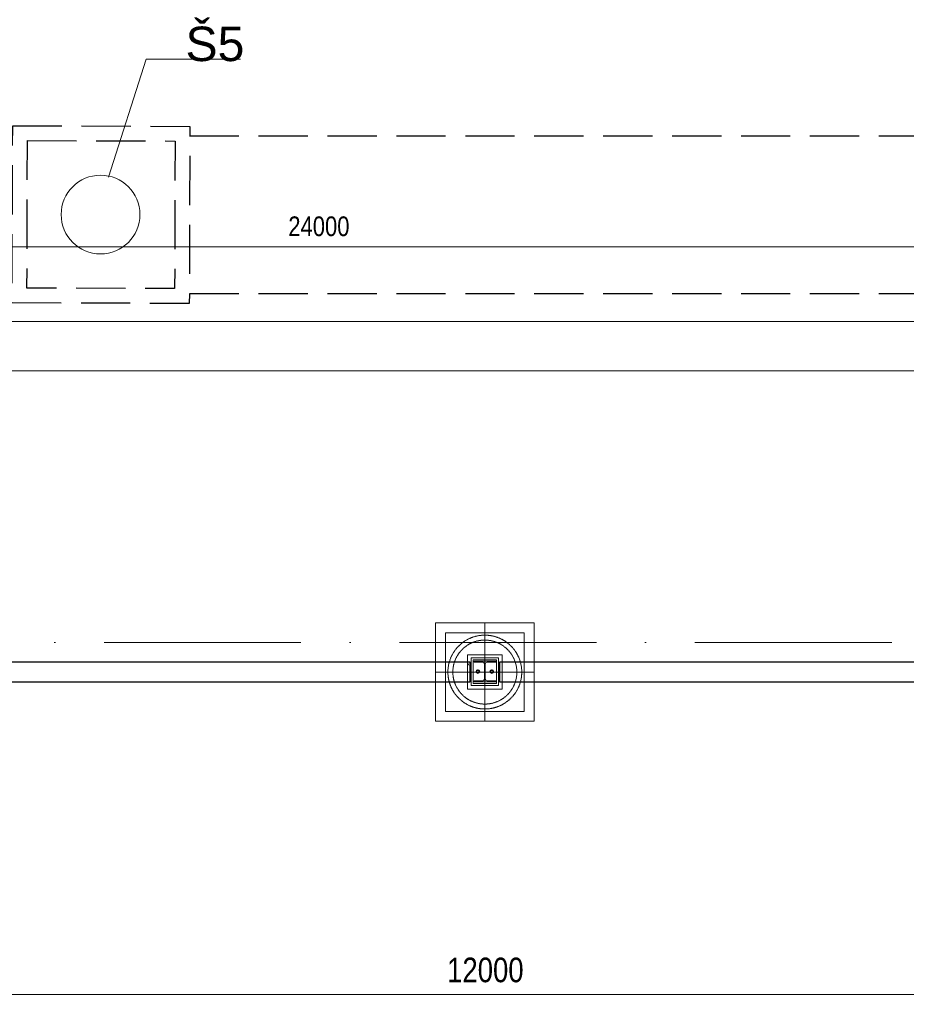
# Model space of a CAD drawing. Header units: millimetres. Extents: x 75701 to 402820, y 135 to 33652.
# Tile 16 of 52: x 139046 to 148050, y 4075 to 14078. Entities that reach past the tile are written whole.
import ezdxf

# ---------------------------------------------------------------- set-up
doc = ezdxf.new("R2010")
doc.units = ezdxf.units.MM
for name, pattern in [('A_CARA_07', [7, 5, -2]), ('A_CARA_15', [7.6, 5, -1.3, 0, -1.3]), ('IMPORT-A_CARA_07', [700, 500, -200]), ('IMPORT-KANVPOVO', [2000, 700, -650, 0, -650]), ('Čerchovaná 20mm', [3000, 2000, -500, 0, -500])]:
    doc.linetypes.add(name, pattern=pattern)
for name, color, linetype, lineweight in [('11542_003_OK-HALA_TaO-1_ET_R01_AciS_2025-04-14_sloupy_dwg', 150, 'Continuous', 9), ('_KANAL TRASA 1', 10, 'IMPORT-KANVPOVO', 70), ('CA_KOTY', 3, 'Continuous', 9), ('CA_KOTY-100', 3, 'Continuous', 9), ('CA_NEVHRA', 3, 'A_CARA_07', 9), ('CA_OSY', 5, 'A_CARA_15', 9), ('CA_PODLAHA25', 7, 'Continuous', 13), ('CA_POHHRA25', 7, 'Continuous', 13), ('CA_REZY', 1, 'Continuous', 25), ('CA_ZAKLADY25', 7, 'Continuous', 13), ('HIDROIDEA_NAHON_ZAKLADY_dwg', 8, 'Continuous', 9), ('SS_HALA_TaO-PODLITI', 150, 'Continuous', 9), ('SS_HALA_TaO-SLOUP', 150, 'Continuous', 9)]:
    doc.layers.add(name, color=color, linetype=linetype, lineweight=lineweight)
doc.styles.add('Arial', font='arial.ttf', dxfattribs={"height": 350})
doc.styles.add('Arial_2', font='arial.ttf', dxfattribs={"width": 0.8, "height": 200})
doc.styles.add('Arial_3', font='arial.ttf', dxfattribs={"width": 0.8, "height": 250})
doc.dimstyles.new('HP_Přímá_-_2_5_mm_Ariel', dxfattribs={"dimscale": 304.8, "dimtxt": 255.06485, "dimasz": 0.656168, "dimexe": 0.328084, "dimexo": 0.0625, "dimgap": 0.164042, "dimtad": 1, "dimdec": 0, "dimzin": 0, "dimdsep": 46, "dimtxsty": 'Arial_3', "dimblk1": 'OBLIQUE', "dimblk2": 'OBLIQUE', "dimsah": 1, "dimcen": 0.09, "dimazin": 0, "dimtfac": 1, "dimtdec": 4, "dimtix": 1, "dimtmove": 0, "dimatfit": 3, "dimfxl": 2.296588, "dimfxlon": 1, "dimtvp": 1, "dimtfill": 1, "dimtolj": 1, "dimtzin": 0, "dimarcsym": 2})
doc.dimstyles.new('HP_Přímá_-_2_mm_Ariel_1-100', dxfattribs={"dimscale": 304.8, "dimtxt": 204.05188, "dimasz": 0.656168, "dimexe": 0.328084, "dimexo": 0.0625, "dimgap": 0.164042, "dimtad": 1, "dimdec": 0, "dimzin": 0, "dimdsep": 46, "dimtxsty": 'Arial_2', "dimblk1": 'OBLIQUE', "dimblk2": 'OBLIQUE', "dimsah": 1, "dimcen": 0.09, "dimazin": 0, "dimtfac": 1, "dimtdec": 4, "dimtix": 1, "dimtmove": 0, "dimatfit": 3, "dimfxl": 0.984252, "dimfxlon": 1, "dimtvp": 1, "dimtolj": 1, "dimtzin": 0, "dimarcsym": 2})

# ---------------------------------------------------------------- blocks, each defined once
blk = doc.blocks.new('pilota 600 mm - D_750_650-2142303-525_600')
at = {"layer": 'CA_NEVHRA'}
for p, q in [((0, 175), (0, 500)), ((0, 0), (0, 175)), ((-175, 0), (-500, 0)), ((0, 0), (-175, 0)), ((0, 0), (0, -175)), ((0, 0), (175, 0)), ((175, 0), (500, 0)), ((0, -175), (0, -500))]:
    blk.add_line(p, q, dxfattribs=at)
blk = doc.blocks.new('11542_003_OK-HALA_TaO-1_ET_R01_AciS_2025-04-14_sloupy_dwg-V8-525_600')
at = {"layer": '11542_003_OK-HALA_TaO-1_ET_R01_AciS_2025-04-14_sloupy_dwg'}
for p, q in [((143880, 7560), (143660, 7560)), ((143660, 7560), (143660, 7549)), ((143660, 7549), (143748, 7549)), ((143766, 7531), (143766, 7379)), ((143774, 7379), (143774, 7531)), ((143792, 7549), (143880, 7549)), ((143880, 7549), (143880, 7560)), ((143748, 7361), (143660, 7361)), ((143660, 7361), (143660, 7350)), ((143660, 7350), (143880, 7350)), ((143880, 7361), (143792, 7361)), ((143880, 7350), (143880, 7361))]:
    blk.add_line(p, q, dxfattribs=at)
for centre, start, end in [((143748, 7531), 0, 90), ((143792, 7531), 90, 180), ((143748, 7379), 270, 0), ((143792, 7379), 180, 270)]:
    blk.add_arc(centre, 18, start, end, dxfattribs=at)
at = {"layer": 'SS_HALA_TaO-PODLITI'}
for p, q in [((143910, 7595), (143630, 7595)), ((143630, 7595), (143910, 7595)), ((143630, 7595), (143630, 7315)), ((143630, 7315), (143630, 7595)), ((143910, 7315), (143910, 7595)), ((143910, 7595), (143910, 7315)), ((143630, 7315), (143910, 7315)), ((143910, 7315), (143630, 7315))]:
    blk.add_line(p, q, dxfattribs=at)
at = {"layer": 'SS_HALA_TaO-SLOUP'}
for p, q in [((143650, 7575), (143890, 7575)), ((143890, 7575), (143650, 7575)), ((143650, 7335), (143650, 7575)), ((143650, 7575), (143650, 7335)), ((143880, 7560), (143660, 7560)), ((143660, 7560), (143660, 7549)), ((143660, 7549), (143748, 7549)), ((143766, 7531), (143766, 7379)), ((143774, 7379), (143774, 7531)), ((143792, 7549), (143880, 7549)), ((143880, 7549), (143880, 7560)), ((143890, 7575), (143890, 7335)), ((143890, 7335), (143890, 7575)), ((143700, 7472), (143685, 7464)), ((143685, 7464), (143700, 7472)), ((143685, 7464), (143685, 7446)), ((143685, 7446), (143685, 7464)), ((143685, 7446), (143700, 7438)), ((143700, 7438), (143685, 7446)), ((143715, 7464), (143700, 7472)), ((143700, 7472), (143715, 7464)), ((143700, 7438), (143715, 7446)), ((143715, 7446), (143700, 7438)), ((143715, 7446), (143715, 7464)), ((143715, 7464), (143715, 7446)), ((143840, 7472), (143825, 7464)), ((143825, 7464), (143840, 7472)), ((143825, 7464), (143825, 7446)), ((143825, 7446), (143825, 7464)), ((143825, 7446), (143840, 7438)), ((143840, 7438), (143825, 7446)), ((143855, 7464), (143840, 7472)), ((143840, 7472), (143855, 7464)), ((143840, 7438), (143855, 7446)), ((143855, 7446), (143840, 7438)), ((143855, 7446), (143855, 7464)), ((143855, 7464), (143855, 7446)), ((143890, 7335), (143650, 7335)), ((143650, 7335), (143890, 7335)), ((143660, 7361), (143660, 7350)), ((143748, 7361), (143660, 7361)), ((143660, 7350), (143880, 7350)), ((143880, 7361), (143792, 7361)), ((143880, 7350), (143880, 7361))]:
    blk.add_line(p, q, dxfattribs=at)
for centre, radius, start, end in [((143748, 7531), 18, 0, 90), ((143792, 7531), 18, 90, 180), ((143700, 7455), 18.5, 0, 180), ((143700, 7455), 18.5, 0, 180), ((143700, 7455), 18.5, 180, 0), ((143700, 7455), 18.5, 180, 0), ((143700, 7455), 11, 0, 180), ((143700, 7455), 11, 0, 180), ((143700, 7455), 11, 180, 0), ((143700, 7455), 11, 180, 0), ((143700, 7455), 10, 0, 180), ((143700, 7455), 10, 0, 180), ((143700, 7455), 10, 0, 180), ((143700, 7455), 10, 0, 180), ((143700, 7455), 10, 180, 0), ((143700, 7455), 10, 180, 0), ((143700, 7455), 10, 180, 0), ((143700, 7455), 10, 180, 0), ((143840, 7455), 18.5, 0, 180), ((143840, 7455), 18.5, 0, 180), ((143840, 7455), 18.5, 180, 0), ((143840, 7455), 18.5, 180, 0), ((143840, 7455), 11, 0, 180), ((143840, 7455), 11, 0, 180), ((143840, 7455), 11, 180, 0), ((143840, 7455), 11, 180, 0), ((143840, 7455), 10, 0, 180), ((143840, 7455), 10, 0, 180), ((143840, 7455), 10, 0, 180), ((143840, 7455), 10, 0, 180), ((143840, 7455), 10, 180, 0), ((143840, 7455), 10, 180, 0), ((143840, 7455), 10, 180, 0), ((143840, 7455), 10, 180, 0), ((143748, 7379), 18, 270, 0), ((143792, 7379), 18, 180, 270)]:
    blk.add_arc(centre, radius, start, end, dxfattribs=at)
blk = doc.blocks.new('HIDROIDEA_NAHON_ZAKLADY_dwg-V12-525_600')
at = {"color": 50, "lineweight": 9, "flags": 128}
blk.add_lwpolyline([(138923, 4622), (139304, 5820), (139504, 5820), (140261, 5820)], dxfattribs=at)
at = {"layer": '_KANAL TRASA 1', "color": 250, "linetype": 'IMPORT-A_CARA_07', "lineweight": 25}
for p, q in [((139746, 5040), (155527, 5040)), ((139746, 3440), (155527, 3440))]:
    blk.add_line(p, q, dxfattribs=at)
at = {"layer": '_KANAL TRASA 1', "color": 250, "linetype": 'IMPORT-A_CARA_07', "lineweight": 25, "flags": 128}
for points in [[(137949, 5143), (139749, 5137), (139743, 3337), (137943, 3343)], [(138098, 4993), (139598, 4988), (139594, 3488), (138094, 3493)]]:
    blk.add_lwpolyline(points, close=True, dxfattribs=at)
at = {"lineweight": 9, "insert": (139704, 6150), "char_height": 350, "width": 715.58, "attachment_point": 1, "line_spacing_factor": 0.941778, "style": 'Arial'}
blk.add_mtext('Š5', dxfattribs=at)
blk = doc.blocks.new('DIMBLOCK11-525_600')
at = {"layer": 'CA_KOTY-100'}
for p, q in [((130080, 11770), (130080, 12070)), ((154080, 11770), (154080, 12070)), ((130080, 11770), (130180, 11870)), ((154080, 11770), (154180, 11870)), ((130080, 11770), (129980, 11670)), ((130080, 11770), (154080, 11770)), ((130080, 11770), (130080, 11670)), ((154080, 11770), (153980, 11670)), ((154080, 11770), (154080, 11670))]:
    blk.add_line(p, q, dxfattribs=at)
at = {"layer": 'CA_KOTY-100', "color": 0, "insert": (141774, 12079), "char_height": 200, "width": 734.59, "attachment_point": 1, "line_spacing_factor": 0.941778, "style": 'Arial_2'}
blk.add_mtext('24000', dxfattribs=at)
blk = doc.blocks.new('_Oblique')
at = {"color": 0, "linetype": 'ByBlock', "lineweight": -2}
blk.add_line((-0.5, -0.5), (0.5, 0.5), dxfattribs=at)
blk = doc.blocks.new('DIMBLOCK16-525_600')
at = {"layer": 'CA_KOTY-100'}
for p, q in [((137770, 4175), (137770, 4875)), ((149770, 4175), (149770, 4875)), ((137770, 4175), (137870, 4275)), ((149770, 4175), (149870, 4275)), ((137770, 4175), (137670, 4075)), ((137770, 4175), (149770, 4175)), ((137770, 4175), (137770, 4075)), ((149770, 4175), (149670, 4075)), ((149770, 4175), (149770, 4075))]:
    blk.add_line(p, q, dxfattribs=at)
at = {"layer": 'CA_KOTY-100', "color": 0, "insert": (143387, 4549), "char_height": 250, "width": 918.23, "attachment_point": 1, "line_spacing_factor": 0.941778, "style": 'Arial_3', "bg_fill": 3, "box_fill_scale": 1.25, "bg_fill_color": 256, "bg_fill_true_color": 13158600, "bg_fill_transparency": 0}
blk.add_mtext('12000', dxfattribs=at)

msp = doc.modelspace()

# ---------------------------------------------------------------- hatches: boundary and pattern name
at = {"layer": 'CA_ZAKLADY25', "lineweight": 9}
h = msp.add_hatch(dxfattribs=at)
h.set_pattern_fill('FP_1', color=256, style=0, pattern_type=2)
h.set_pattern_definition([(0, (0, 0), (812.8, 203.2), [33.528, -576.072, 33.528, -576.072, -3251.2]), (0, (0, 0), (812.8, 203.2), [-1219.2, 33.528, -1185.672, 33.528, -576.072, -1422.4]), (0, (0, 0), (812.8, 203.2), [-3048, 33.528, -372.872, 33.528, -982.472]), (120, (304.8, 101.6), (-582.37636, 602.30545), [33.528, -576.072, 33.528, -576.072, -3251.2]), (120, (304.8, 101.6), (-582.37636, 602.30545), [-1219.2, 33.528, -1185.672, 33.528, -576.072, -1422.4]), (120, (304.8, 101.6), (-582.37636, 602.30545), [-3048, 33.528, -372.872, 33.528, -982.472]), (240, (406.4, 508), (-230.42364, -805.50545), [33.528, -576.072, 33.528, -576.072, -3251.2]), (240, (406.4, 508), (-230.42364, -805.50545), [-1219.2, 33.528, -1185.672, 33.528, -576.072, -1422.4]), (240, (406.4, 508), (-230.42364, -805.50545), [-3048, 33.528, -372.872, 33.528, -982.472])])
h.paths.add_polyline_path([(143945, 7274.9), (143945, 7624.9), (143595, 7624.9), (143595, 7274.9)])

# ---------------------------------------------------------------- linework, layer by layer
at = {"layer": 'CA_NEVHRA'}
for p, q in [((143270, 6949.9), (143270, 7949.9)), ((143270, 7949.9), (144270, 7949.9)), ((144270, 7949.9), (143270, 7949.9)), ((143270, 7949.9), (143270, 6949.9)), ((144270, 7949.9), (144270, 6949.9)), ((144270, 6949.9), (144270, 7949.9)), ((144170, 7849.9), (143370, 7849.9)), ((143370, 7849.9), (143370, 7049.9)), ((143370, 7049.9), (143370, 7849.9)), ((143370, 7849.9), (144170, 7849.9)), ((144170, 7049.9), (144170, 7849.9)), ((144170, 7849.9), (144170, 7049.9)), ((143370, 7049.9), (144170, 7049.9)), ((144170, 7049.9), (143370, 7049.9)), ((144270, 6949.9), (143270, 6949.9)), ((143270, 6949.9), (144270, 6949.9))]:
    msp.add_line(p, q, dxfattribs=at)
for radius, start, end in [(375, 0, 180), (375, 0, 180), (325, 90, 270), (325, 90, 270), (325, 270, 90), (325, 270, 90), (375, 180, 0), (375, 180, 0)]:
    msp.add_arc((143770, 7449.9), radius, start, end, dxfattribs=at)
at = {"layer": 'CA_OSY'}
msp.add_line((156552.8, 11009.9), (106570, 11009.9), dxfattribs=at)
at = {"layer": 'CA_OSY', "linetype": 'Čerchovaná 20mm'}
msp.add_line((76900.7, 7749.9), (177683.3, 7749.9), dxfattribs=at)
at = {"layer": 'CA_PODLAHA25'}
for start, end in [(0, 180), (0, 180), (180, 360), (180, 360)]:
    msp.add_arc((139867, 12097.6), 400, start, end, dxfattribs=at)
at = {"layer": 'CA_POHHRA25'}
for p, q in [((138270, 7549.9), (143595, 7549.9)), ((143595, 7349.9), (143595, 7549.9)), ((143620, 7549.9), (143595, 7549.9)), ((143595, 7549.9), (143595, 7349.9)), ((143620, 7349.9), (143620, 7549.9)), ((143945, 7549.9), (143920, 7549.9)), ((143920, 7549.9), (143920, 7349.9)), ((143945, 7549.9), (149270, 7549.9)), ((143945, 7549.9), (143945, 7349.9)), ((143945, 7349.9), (143945, 7549.9)), ((138270, 7349.9), (143595, 7349.9)), ((143595, 7349.9), (143620, 7349.9)), ((143920, 7349.9), (143945, 7349.9)), ((143945, 7349.9), (149270, 7349.9))]:
    msp.add_line(p, q, dxfattribs=at)
at = {"layer": 'CA_REZY'}
for p, q in [((143620, 7549.9), (137920, 7549.9)), ((143620, 7349.9), (143620, 7549.9)), ((149620, 7549.9), (143920, 7549.9)), ((143920, 7549.9), (143920, 7349.9)), ((137920, 7349.9), (143620, 7349.9)), ((143920, 7349.9), (149620, 7349.9))]:
    msp.add_line(p, q, dxfattribs=at)
at = {"layer": 'CA_ZAKLADY25'}
for p, q in [((154080, 10509.9), (130080, 10509.9)), ((143595, 7624.9), (143945, 7624.9)), ((143595, 7274.9), (143595, 7624.9)), ((143945, 7624.9), (143945, 7274.9)), ((143945, 7274.9), (143595, 7274.9))]:
    msp.add_line(p, q, dxfattribs=at)
for start, end in [(0, 180), (0, 180), (180, 360), (180, 360)]:
    msp.add_arc((139867, 12097.6), 400, start, end, dxfattribs=at)

# ---------------------------------------------------------------- block references
at = {"layer": '11542_003_OK-HALA_TaO-1_ET_R01_AciS_2025-04-14_sloupy_dwg'}
msp.add_blockref('11542_003_OK-HALA_TaO-1_ET_R01_AciS_2025-04-14_sloupy_dwg-V8-525_600', (0, 0), dxfattribs=at)
at = {"layer": 'CA_NEVHRA', "rotation": 180}
msp.add_blockref('pilota 600 mm - D_750_650-2142303-525_600', (143770, 7449.9), dxfattribs=at)
at = {"layer": 'HIDROIDEA_NAHON_ZAKLADY_dwg', "color": 50}
msp.add_blockref('HIDROIDEA_NAHON_ZAKLADY_dwg-V12-525_600', (1025.9, 7857.2), dxfattribs=at)

# ---------------------------------------------------------------- dimensions: what is measured, and where the dimension line sits
at = {"layer": 'CA_KOTY'}
for base, p1, p2, dimstyle, override, picture, middle in [((154080, 11769.8), (130080, 12069.8), (154080, 12069.8), 'HP_Přímá_-_2_mm_Ariel_1-100', {"dimpost": '<>', "dimfxl": 24000}, 'DIMBLOCK11-525_600', (142080, 11921.9)), ((149770, 4174.7), (137770, 4874.7), (149770, 4874.7), 'HP_Přímá_-_2_5_mm_Ariel', {"dimpost": '<>', "dimfxl": 12000}, 'DIMBLOCK16-525_600', (143770, 4352.3))]:
    dim = msp.add_linear_dim(base=base, p1=p1, p2=p2, dimstyle=dimstyle, override=override, dxfattribs=at)
    dim.commit()
    dim.dimension.update_dxf_attribs({"geometry": picture, "text_midpoint": middle})

doc.saveas('drawing.dxf')
